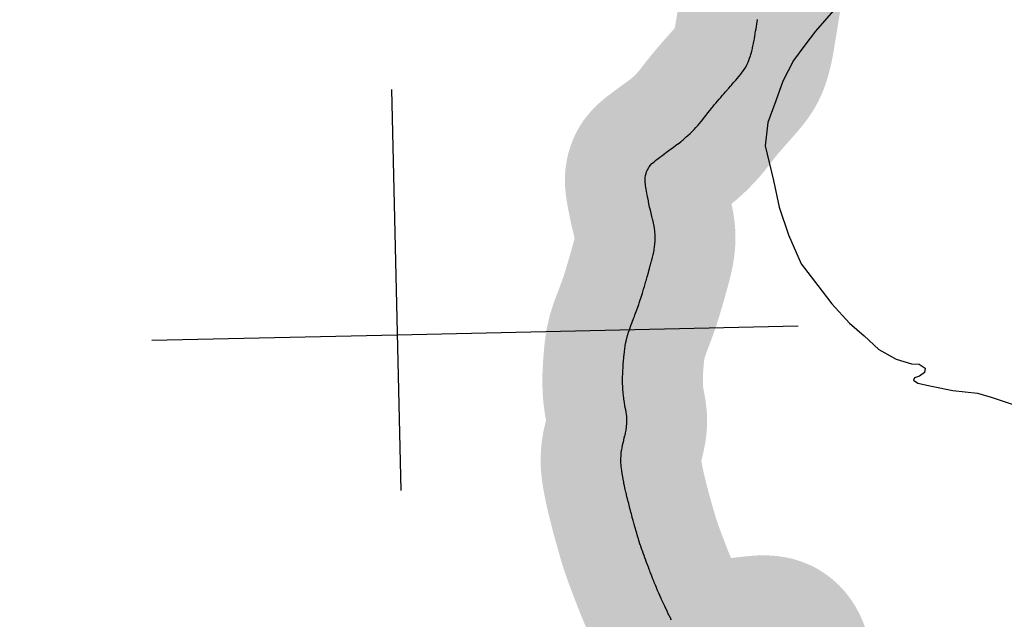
# Model space of a CAD drawing. Header units: feet. Extents: x 18803 to 104580, y -6601 to 116448.
# Tile 59 of 102: x 32113 to 38249, y 108346 to 112082. Entities that reach past the tile are written whole.
import ezdxf

# ---------------------------------------------------------------- set-up
doc = ezdxf.new("R2010")
doc.units = ezdxf.units.FT
doc.header["$LTSCALE"] = 100
doc.header["$MEASUREMENT"] = 0
doc.linetypes.add('DASHED', pattern=[0.75, 0.5, -0.25])
for name, color, linetype in [('ELPC BOLD TITLE SHEET', 3, 'Continuous'), ('ELPC-XIST', 6, 'Continuous'), ('ELRGOV-SECTION', 253, 'DASHED'), ('SL-VICINITY MAP', 2, 'Continuous')]:
    doc.layers.add(name, color=color, linetype=linetype)

msp = doc.modelspace()

# ---------------------------------------------------------------- linework, layer by layer
at = {"layer": 'ELPC BOLD TITLE SHEET', "const_width": 1000}
msp.add_lwpolyline([(36873.47241363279, 107843.8262327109), (36875.36930101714, 107851.8201497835), (36875.38086445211, 107851.8690716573), (36877.85229900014, 107862.3664533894), (36877.89714169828, 107862.5540833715), (36882.48149151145, 107881.4537202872), (36884.09557365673, 107888.46237212), (36886.81791607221, 107899.8012895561), (36886.82224314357, 107899.8193895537), (36886.82658462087, 107899.8374982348), (36891.12324966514, 107917.835757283), (36891.13018332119, 107917.8650062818), (36891.13714613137, 107917.89424112), (36892.93130626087, 107925.4809751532), (36892.93674652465, 107925.5038512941), (36892.94216939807, 107925.5267385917), (36895.39191107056, 107935.8083273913), (36895.40016162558, 107935.8432537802), (36895.40845585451, 107935.8781655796), (36899.70456647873, 107954.1170133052), (36899.70671007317, 107954.1261067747), (36901.32842490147, 107961.0005289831), (36901.39943664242, 107961.3095800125), (36904.00143166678, 107972.9434394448), (36904.01581987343, 107973.0074078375), (36908.26003348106, 107991.7706042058), (36908.26443486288, 107991.7901633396), (36908.26884857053, 107991.8097096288), (36908.99365066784, 107995.0363460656), (36909.11619798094, 107995.6109572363), (36912.10333304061, 108010.4021160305), (36915.46318339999, 108028.1040840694), (36915.51224466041, 108028.3695782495), (36915.59518423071, 108028.9738915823), (36917.73324481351, 108045.9260674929), (36918.92660759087, 108058.9958830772), (36919.03507395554, 108060.953402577), (36919.06893529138, 108062.6741180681), (36918.9155662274, 108078.4435685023), (36918.36112972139, 108089.7306888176), (36918.14917751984, 108092.0475979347), (36917.97535272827, 108093.3438091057), (36915.25286830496, 108108.41636207), (36912.69392813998, 108119.8177841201), (36912.12404152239, 108121.953683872), (36911.52487407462, 108123.8861377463), (36905.85485381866, 108139.9567934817), (36902.67537733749, 108147.9731301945), (36901.97915681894, 108149.5799849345), (36898.92514540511, 108156.0650640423), (36890.62344549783, 108171.8339677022), (36889.74633653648, 108173.2990844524), (36888.62915105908, 108175.0195663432), (36880.46312603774, 108186.6423841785), (36873.60067670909, 108195.3837394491), (36871.74399798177, 108197.5134375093), (36869.30626480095, 108200.0354001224), (36857.19436171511, 108211.163589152), (36854.35914264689, 108213.4989143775), (36852.74610006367, 108214.7310365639), (36844.88242642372, 108220.2923893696), (36834.70957785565, 108226.6717175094), (36832.37690062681, 108227.9795151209), (36831.92005615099, 108228.1718887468), (36818.78455575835, 108233.5634773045), (36811.26643006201, 108236.2289874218), (36808.91978123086, 108236.9462187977), (36804.94270027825, 108237.9728491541), (36790.73236805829, 108241.0298875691), (36781.09249175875, 108242.6406333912), (36779.08829283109, 108242.903863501), (36775.94049107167, 108243.2059025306), (36760.23986002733, 108244.1653030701), (36745.53478763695, 108244.6275010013), (36744.56869250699, 108244.6419756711), (36744.21720628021, 108244.6283028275), (36729.14741803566, 108243.9517516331), (36714.08656579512, 108243.0160932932), (36710.00475362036, 108242.728508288), (36709.33831471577, 108242.6737301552), (36699.48608800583, 108241.7479977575), (36685.3638959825, 108240.3142057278), (36674.26538943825, 108239.1412721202), (36673.99444832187, 108239.1113033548), (36671.23844483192, 108238.7928703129), (36671.19186417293, 108238.7875279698), (36657.06689040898, 108237.179556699), (36642.44533427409, 108235.5499474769), (36642.41424376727, 108235.5464418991), (36642.39807079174, 108235.544639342), (36638.6178680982, 108235.1167496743), (36638.4602603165, 108235.0984570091), (36626.88849386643, 108233.7220013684), (36626.87615612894, 108233.7205365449), (36610.69535357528, 108231.8031278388), (36610.65983712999, 108231.7988500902), (36610.62425731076, 108231.7946107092), (36604.24511973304, 108231.0220661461), (36604.09433840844, 108231.003394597), (36593.90097263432, 108229.713171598), (36593.89267891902, 108229.7121180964), (36593.8843551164, 108229.7110632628), (36576.90327164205, 108227.551514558), (36576.76534880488, 108227.534316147), (36571.85435102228, 108226.9340944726), (36559.45384763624, 108225.537505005), (36559.41783424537, 108225.533380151), (36559.38221027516, 108225.5293452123), (36542.08694171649, 108223.5372733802), (36540.47438640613, 108223.3409463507), (36540.43894936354, 108223.3367011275), (36540.40355351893, 108223.3324160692), (36524.58239073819, 108221.4471967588), (36524.55767746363, 108221.444262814), (36509.65507539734, 108219.6816564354), (36509.46858214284, 108219.6589654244), (36506.87648779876, 108219.3347673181), (36506.86741188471, 108219.3336337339), (36489.10786302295, 108217.1185089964), (36489.11143512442, 108217.1189545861), (36478.90773079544, 108215.8459964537), (36478.71428276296, 108215.8211770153), (36471.37825540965, 108214.8539276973), (36471.27875406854, 108214.8409896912), (36453.86332766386, 108212.6081820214), (36453.82867401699, 108212.6037608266), (36447.84373334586, 108211.8439352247), (36436.90371373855, 108210.5595198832), (36436.81862670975, 108210.5496599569), (36420.0536340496, 108208.6324778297), (36419.83162529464, 108208.6079672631), (36416.14477365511, 108208.2154850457), (36402.86542988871, 108207.0874304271), (36402.47249674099, 108207.0567925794), (36386.39852760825, 108205.9154841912), (36385.28868959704, 108205.8899816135), (36384.63030759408, 108205.8824675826), (36367.3529954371, 108205.8852056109), (36366.57203554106, 108205.8963363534), (36358.18041212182, 108206.1342815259), (36349.31347227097, 108206.8627748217), (36348.0283857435, 108206.9993918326), (36330.70893875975, 108209.2614831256), (36330.65960017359, 108209.2708313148), (36329.34057902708, 108209.5563343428), (36311.78232277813, 108213.8196523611), (36310.41630896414, 108214.1899285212), (36306.12801639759, 108215.4751081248), (36292.93781478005, 108220.156588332), (36291.5869046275, 108220.6771048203), (36285.16363834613, 108223.3510353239), (36275.18430694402, 108228.2673085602), (36273.87148148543, 108228.9586086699), (36265.26474058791, 108233.7908916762), (36258.80535245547, 108238.1747128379), (36257.78202671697, 108238.9036721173), (36245.46586041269, 108248.1057350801), (36243.96121707, 108249.3850046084), (36243.06665181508, 108250.1798299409), (36230.42181330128, 108261.9190296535), (36229.38892556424, 108262.931325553), (36227.30701860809, 108265.0851363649), (36218.13635048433, 108275.6667946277), (36217.34941618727, 108276.6188177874), (36209.54771734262, 108286.5187958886), (36207.09547961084, 108289.9821292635), (36206.7447596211, 108290.4896508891), (36197.03562856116, 108304.8987930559), (36192.07984246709, 108312.5842325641), (36188.1130222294, 108319.2021357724), (36187.80877777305, 108319.7227138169), (36179.41924531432, 108334.4500627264), (36179.25869469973, 108334.7358413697), (36175.29436762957, 108341.8916872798), (36171.12415996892, 108349.6966421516), (36170.98966007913, 108349.9515161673), (36163.081197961, 108365.126350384), (36163.05851085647, 108365.1699740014), (36158.96892576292, 108373.0501079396), (36155.29042316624, 108380.6283308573), (36155.22890959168, 108380.7558540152), (36147.72530402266, 108396.409683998), (36147.71626356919, 108396.4285615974), (36142.93282724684, 108406.4262396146), (36142.9231472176, 108406.4465331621), (36142.91342916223, 108406.4668652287), (36140.17560853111, 108412.212423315), (36140.14959494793, 108412.2671637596), (36132.58762586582, 108428.2234660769), (36132.54365927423, 108428.3166733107), (36127.21070596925, 108439.6754122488), (36124.9743497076, 108444.4790367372), (36124.96830530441, 108444.4919945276), (36124.96233925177, 108444.5048010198), (36117.4158643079, 108460.6720883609), (36117.38208968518, 108460.7447116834), (36111.20489624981, 108474.0760046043), (36109.94333192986, 108476.8589017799), (36109.87714197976, 108477.0060195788), (36102.65057422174, 108493.190818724), (36102.6149709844, 108493.2708887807), (36095.46992089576, 108509.4069072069), (36095.38659384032, 108509.6012888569), (36095.34887810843, 108509.6896836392), (36088.34946667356, 108526.1715808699), (36088.26481947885, 108526.3730790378), (36081.40520994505, 108542.8815558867), (36080.52396521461, 108545.0084745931), (36074.68627291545, 108559.240405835), (36074.67330617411, 108559.2718540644), (36074.66035780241, 108559.3033663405), (36067.97736264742, 108575.4835247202), (36067.93288525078, 108575.5918556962), (36066.0280265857, 108580.2593419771), (36061.36771965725, 108591.7786830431), (36061.25864384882, 108592.0524702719), (36054.91667657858, 108608.2204406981), (36054.85874269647, 108608.3693846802), (36052.55671555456, 108614.3381190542), (36048.71469107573, 108624.423618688), (36048.71188769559, 108624.430968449), (36048.70905484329, 108624.4384016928), (36042.69878209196, 108640.1892575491), (36039.49050017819, 108648.4256780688), (36036.76613904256, 108655.5216055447), (36036.75283888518, 108655.5560463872), (36036.73958845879, 108655.590490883), (36030.95429421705, 108670.5425134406), (36030.91309332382, 108670.6496421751), (36027.00832341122, 108680.8642986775), (36027.00721147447, 108680.8672068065), (36025.33999295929, 108685.2266531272), (36025.28197702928, 108685.3796789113), (36019.93926591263, 108699.5958401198), (36019.92937654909, 108699.6221938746), (36015.09004644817, 108712.5377656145), (36014.65769657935, 108713.7085917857), (36014.63477515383, 108713.7708875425), (36009.30864552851, 108728.2986291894), (36009.3019875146, 108728.3166771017), (36009.28878505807, 108728.3526322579), (36003.99412275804, 108742.7047843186), (36003.74555729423, 108743.3874675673), (35998.85781121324, 108757.1281173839), (35998.85335779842, 108757.1406096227), (35998.84896188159, 108757.1529585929), (35993.69557691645, 108771.5980649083), (35993.65018063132, 108771.7262829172), (35992.7684717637, 108774.2357011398), (35988.63557144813, 108786.169123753), (35988.63088322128, 108786.1826276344), (35988.62623997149, 108786.1960237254), (35983.61133802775, 108800.6290570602), (35983.55743829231, 108800.7856675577), (35981.98431792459, 108805.4005995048), (35978.69562656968, 108815.4069840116), (35978.68699481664, 108815.4332914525), (35973.65778129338, 108830.7867487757), (35973.55420272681, 108831.1096355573), (35971.5029992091, 108837.6412505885), (35968.57835016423, 108847.4874650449), (35968.52244737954, 108847.6781951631), (35963.53720479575, 108864.9178480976), (35963.50321177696, 108865.0364044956), (35961.32653786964, 108872.6931000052), (35961.32055580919, 108872.7142381), (35961.31478892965, 108872.7345543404), (35958.38411837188, 108883.1063174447), (35953.00347665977, 108901.8549311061), (35952.97789760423, 108901.9446444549), (35950.83857643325, 108909.4973386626), (35950.83639164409, 108909.5050473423), (35947.50575504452, 108921.249758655), (35947.50189199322, 108921.2633943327), (35941.89928118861, 108941.0589772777), (35941.88078850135, 108941.1246351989), (35940.58904973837, 108945.7333495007), (35940.5757506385, 108945.7806316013), (35936.21012498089, 108961.2472358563), (35936.20268910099, 108961.2736313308), (35930.81476388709, 108980.4364915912), (35930.80487832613, 108980.4719283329), (35930.79495499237, 108980.5073147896), (35930.47535572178, 108981.6563665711), (35930.47289834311, 108981.6652039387), (35924.75825381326, 109002.2287460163), (35924.73060448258, 109002.3289838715), (35921.53641801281, 109013.9961854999), (35919.09936802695, 109023.2355344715), (35919.04835929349, 109023.4318884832), (35913.57374283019, 109044.8339968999), (35913.573852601, 109044.8335678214), (35913.01217108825, 109047.0288443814), (35908.10852452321, 109066.5111118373), (35908.10669607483, 109066.5183801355), (35904.89654876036, 109079.2858407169), (35904.89528767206, 109079.2908614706), (35904.89442718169, 109079.2942849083), (35902.58961331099, 109088.4740139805), (35902.57041017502, 109088.5509708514), (35897.23754247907, 109110.0554609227), (35897.2321447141, 109110.0773431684), (35897.22672155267, 109110.099250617), (35897.078367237, 109110.7018951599), (35897.04186390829, 109110.8519637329), (35891.69654305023, 109133.1003118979), (35891.6841922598, 109133.1519366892), (35890.34415033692, 109138.7770133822), (35886.63953287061, 109155.3111387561), (35886.63692715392, 109155.3227331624), (35886.63433903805, 109155.3342725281), (35884.31569526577, 109165.64086026), (35881.72387952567, 109177.33695943), (35881.65462531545, 109177.6586912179), (35878.62737788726, 109192.1480776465), (35877.10759039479, 109199.6201922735), (35877.03857890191, 109199.9712915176), (35873.53930290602, 109218.4137564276), (35873.53606459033, 109218.4307942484), (35872.8563746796, 109222.0007355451), (35872.81867015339, 109222.2028515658), (35868.80571538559, 109244.1662368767), (35868.77941233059, 109244.31234559), (35868.68204994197, 109244.8613627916), (35865.3069695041, 109266.1395410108), (35865.25621910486, 109266.4720361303), (35864.59279275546, 109270.9954644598), (35862.49181262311, 109288.0632114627), (35862.44594480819, 109288.4583544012), (35861.68213366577, 109295.4611106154), (35860.56357264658, 109309.27166986), (35860.51866260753, 109309.9180258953), (35859.97571276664, 109319.281383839), (35859.70680988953, 109329.3612469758), (35859.69734329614, 109329.9507087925), (35859.61034170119, 109345.9382658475), (35859.64761047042, 109347.7088844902), (35859.6730357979, 109348.4456589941), (35860.4935701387, 109365.5439330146), (35860.53904185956, 109366.2816219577), (35861.13166598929, 109374.1504794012), (35862.09791618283, 109382.723457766), (35862.1583597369, 109383.2188552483), (35864.18743176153, 109398.6685953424), (35864.24421845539, 109399.0770214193), (35864.80899705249, 109402.9254105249), (35866.76306517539, 109414.1015119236), (35866.85014467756, 109414.5747933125), (35869.73353462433, 109429.5015956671), (35869.83345258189, 109429.9944986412), (35870.44565962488, 109432.8783153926), (35873.28321605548, 109444.9579917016), (35873.32809625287, 109445.1460918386), (35877.06062154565, 109460.550821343), (35877.60469710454, 109462.8568631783), (35880.93274593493, 109476.2022276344), (35880.97505945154, 109476.3696872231), (35885.0289783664, 109492.2062613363), (35885.31529034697, 109493.4219670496), (35885.47303340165, 109494.1335762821), (35888.46946945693, 109508.5458518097), (35891.61915265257, 109525.0060207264), (35891.80346362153, 109526.0423216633), (35891.97894682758, 109527.1626831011), (35893.79571068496, 109540.566421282), (35895.5303085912, 109554.7563794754), (35896.04065434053, 109559.9092573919), (35896.15320027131, 109561.5191421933), (35896.41072989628, 109567.8136372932), (35896.69646068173, 109580.929641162), (35896.77165736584, 109595.1805745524), (35896.72788462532, 109596.7545350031), (35896.63300593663, 109598.4265176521), (35895.70864119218, 109609.2028904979), (35894.07576323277, 109623.2524467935), (35892.42767895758, 109635.6425230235), (35892.27838128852, 109636.6340903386), (35892.16221994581, 109637.3246645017), (35889.56384380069, 109651.4922617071), (35886.89252176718, 109665.5382277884), (35886.82996681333, 109665.8781355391), (35885.13581392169, 109675.4012295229), (35884.40349415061, 109679.7363210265), (35881.93903756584, 109693.6345399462), (35881.89056719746, 109693.9159587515), (35879.43538153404, 109708.6037614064), (35878.66820321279, 109713.3744578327), (35877.14572079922, 109724.4906274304), (35877.11494443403, 109724.7223721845), (35874.98940821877, 109741.2443884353), (35874.95716357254, 109741.5045372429), (35873.84716951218, 109750.8126345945), (35873.17155674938, 109758.7402331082), (35873.1342488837, 109759.2288675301), (35871.91883803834, 109777.2382067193), (35871.88947436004, 109777.7431074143), (35871.43042070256, 109787.1430399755), (35871.08625813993, 109795.9164692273), (35871.07618694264, 109796.2151817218), (35870.55462118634, 109814.7072340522), (35870.54896252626, 109814.9444102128), (35870.40025240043, 109822.5653695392), (35870.3919326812, 109833.8091804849), (35870.39247186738, 109834.002471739), (35870.51632677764, 109853.6026830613), (35870.52166484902, 109853.9976110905), (35870.59035833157, 109857.3138002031), (35871.2542792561, 109874.1316752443), (35871.25890841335, 109874.2431878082), (35871.979648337, 109890.7936180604), (35872.16948944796, 109894.4457696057), (35872.17924896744, 109894.6225203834), (35873.35767244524, 109914.7826455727), (35873.36573738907, 109914.9151058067), (35873.92622310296, 109923.7668704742), (35874.70352921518, 109934.9096644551), (35874.71253903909, 109935.0347014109), (35876.12182190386, 109953.9877041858), (35876.19229022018, 109954.8897162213), (35876.19944512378, 109954.9794091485), (35877.79361263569, 109974.5591645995), (35877.80354322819, 109974.6779568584), (35878.56325408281, 109983.5350634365), (35879.55872666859, 109993.8675844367), (35879.5903693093, 109994.1776496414), (35881.61148549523, 110012.9323191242), (35881.64900822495, 110013.2620429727), (35881.76135690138, 110014.1995147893), (35884.15425801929, 110032.1695368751), (35884.18716354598, 110032.4087809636), (35886.11203774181, 110045.9715681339), (35887.04177468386, 110051.5512808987), (35887.09177987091, 110051.8420473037), (35890.55385687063, 110071.3647302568), (35890.77250811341, 110072.4697305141), (35892.15411967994, 110078.7912231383), (35900.64220645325, 110113.5082618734), (35907.38602939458, 110134.3257046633), (35912.43718656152, 110149.3232788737), (35914.5796996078, 110155.4596555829), (35922.2380306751, 110176.7352188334), (35927.62087158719, 110191.1697721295), (35930.33148625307, 110198.3396289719), (35938.59717241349, 110220.1349773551), (35943.53989934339, 110233.1672772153), (35946.91782378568, 110242.2026667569), (35954.98961736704, 110263.9329215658), (35959.04569695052, 110274.9421740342), (35962.95654450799, 110285.6427995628), (35970.84951848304, 110307.7041672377), (35973.49029306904, 110315.2777783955), (35978.50090596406, 110330.246483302), (35986.07853115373, 110353.3886279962), (35993.40409130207, 110377.1647645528), (35996.43944488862, 110387.1470174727), (36000.98335505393, 110402.4128512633), (36006.25400856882, 110420.1648369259), (36008.62465537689, 110428.1112409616), (36015.82876188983, 110452.6013128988), (36016.26514692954, 110454.0991109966), (36023.91802744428, 110480.4545014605), (36025.25283205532, 110485.1907316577), (36031.05692276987, 110506.0619134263), (36034.07901789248, 110516.976854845), (36037.90538597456, 110531.02294747), (36043.12070241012, 110550.0551894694), (36044.57179497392, 110555.5063513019), (36050.99563397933, 110579.4198985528), (36052.30294219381, 110584.5760827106), (36056.79319564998, 110602.5065009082), (36060.57817558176, 110618.5989287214), (36061.8666629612, 110624.6796581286), (36066.07541153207, 110645.7716892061), (36067.06706251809, 110651.0220048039), (36069.36529929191, 110665.8227728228), (36071.71617517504, 110683.20025699), (36071.89581558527, 110685.2157727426), (36073.08099416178, 110704.1612027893), (36073.48584222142, 110715.3599754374), (36073.49395575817, 110722.9320324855), (36073.02375285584, 110741.5279554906), (36072.92751112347, 110743.5035053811), (36071.5008052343, 110760.3679510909), (36070.27626897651, 110771.6564438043), (36069.34516707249, 110779.1358795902), (36066.48687454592, 110798.1284002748), (36065.97259209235, 110801.1532158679), (36062.63496912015, 110817.0219529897), (36058.185478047, 110835.9141400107), (36057.62337195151, 110838.2647173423), (36053.04057716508, 110855.8083888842), (36048.06036107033, 110875.9066979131), (36047.77243707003, 110877.0884307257), (36043.33320265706, 110895.514878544), (36038.80811711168, 110914.5555159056), (36038.73146608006, 110914.8833463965), (36034.68172361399, 110933.7040091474), (36031.35692595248, 110949.8091602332), (36030.75326974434, 110952.8546901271), (36027.09027568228, 110971.9431036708), (36026.0409390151, 110977.436055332), (36023.33232132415, 110991.0518784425), (36021.18943996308, 111002.2741803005), (36019.60364384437, 111010.9979128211), (36016.69846284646, 111027.4675445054), (36016.02647665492, 111031.8267111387), (36013.11437234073, 111052.2391665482), (36011.2517587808, 111072.1358392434), (36011.10790890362, 111074.9964676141), (36011.2659212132, 111091.2661369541), (36011.7761956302, 111098.4340126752), (36013.51591614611, 111110.3971109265), (36016.12089925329, 111122.9971791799), (36017.90382507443, 111128.9084196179), (36023.85275722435, 111145.125991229), (36024.44999806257, 111146.3781335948), (36033.49447762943, 111162.0756060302), (36035.65751133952, 111165.2712277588), (36044.47988974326, 111176.0365533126), (36053.35999654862, 111185.5476830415), (36056.81166591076, 111188.7914954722), (36070.22080541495, 111200.476663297), (36076.65093980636, 111205.8630382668), (36084.37919283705, 111211.9398193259), (36099.24366170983, 111223.3203616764), (36102.80437862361, 111226.0362931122), (36114.28459517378, 111234.5557759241), (36128.32951960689, 111245.0308095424), (36130.09376191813, 111246.3316617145), (36141.31393285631, 111254.5365228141), (36154.93706988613, 111264.5014918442), (36158.00790909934, 111266.7044693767), (36169.66168037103, 111275.0743075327), (36185.13259310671, 111286.2895364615), (36186.67282961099, 111287.4150019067), (36200.95473403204, 111297.8927496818), (36214.50930487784, 111307.9119972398), (36216.70504539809, 111309.5819033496), (36232.34994256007, 111321.7600174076), (36241.47609633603, 111329.0310463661), (36247.82434071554, 111334.4209738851), (36263.05355811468, 111347.5508374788), (36267.4581554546, 111351.3634282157), (36277.85737588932, 111360.8481016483), (36291.57714684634, 111373.6631300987), (36292.5674521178, 111374.6313841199), (36304.02019998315, 111386.255084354), (36315.79377841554, 111398.3783011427), (36316.25258885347, 111398.8590932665), (36327.09921016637, 111410.2548723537), (36338.48596638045, 111422.4021760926), (36339.7653737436, 111423.7925561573), (36349.57403839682, 111435.0591000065), (36360.53445571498, 111447.8996126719), (36361.92473668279, 111449.5730242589), (36371.11939867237, 111461.0899108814), (36381.50952698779, 111474.3719113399), (36382.90555671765, 111476.1921841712), (36391.72366208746, 111487.7874142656), (36401.80196889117, 111500.983920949), (36404.14054905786, 111504.0158741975), (36411.96479920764, 111513.9851855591), (36422.02915286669, 111526.6456539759), (36426.39680589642, 111532.1481873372), (36431.94630005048, 111539.0204792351), (36441.77746213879, 111551.1344188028), (36449.56662155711, 111560.6068136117), (36451.53269580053, 111562.9513689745), (36461.2769755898, 111574.4424003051), (36471.24968207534, 111586.1811316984), (36474.11270233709, 111589.5224765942), (36481.48161731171, 111598.0546071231), (36491.64898539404, 111609.6753604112), (36499.17473823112, 111618.2471911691), (36501.62827540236, 111621.0516889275), (36511.66995430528, 111632.457100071), (36521.88917489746, 111643.9782473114), (36523.83705844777, 111646.1865525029), (36532.21488888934, 111655.6402284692), (36542.74528933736, 111667.5654078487), (36548.10133299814, 111673.616047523), (36553.46533478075, 111679.6682514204), (36564.31035306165, 111691.9875418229), (36572.05500701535, 111700.8502370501), (36575.29353659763, 111704.5787078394), (36586.25096192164, 111717.4465250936), (36594.83213258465, 111727.4185110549), (36597.07441522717, 111730.1790399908), (36606.97685061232, 111742.5767950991), (36616.36087625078, 111754.8362950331), (36624.28946804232, 111766.50200505), (36632.08964481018, 111778.5804205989), (36637.35471465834, 111787.1072995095), (36639.45807423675, 111791.0961242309), (36646.00429565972, 111804.1340380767), (36651.94219797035, 111816.7079748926), (36655.17611000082, 111823.9182183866), (36656.98500776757, 111828.6887840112), (36661.9719985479, 111842.4738812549), (36666.68998090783, 111856.7838790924), (36669.18832052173, 111864.846643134), (36671.02841400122, 111871.5236751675), (36675.01291600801, 111886.664387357), (36678.93648444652, 111902.0369543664), (36680.31866962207, 111907.7249062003), (36682.44563695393, 111917.6423707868), (36685.78299282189, 111933.4585647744), (36688.92160400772, 111949.1220196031), (36689.54769549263, 111952.432922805), (36691.71554488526, 111964.7681946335), (36694.35781265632, 111980.2220368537), (36696.907887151, 111995.6757590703), (36697.22356200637, 111997.5341424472), (36699.32026898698, 112010.5629358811), (36701.66103403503, 112025.2435328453), (36704.04772910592, 112039.5311733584), (36704.5539020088, 112042.6424266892), (36706.40712497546, 112053.8352289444), (36708.68355383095, 112068.348599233), (36711.06036570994, 112083.2369857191), (36711.81375223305, 112087.8372390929), (36713.56390094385, 112098.7356341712), (36716.22862812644, 112114.9955541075), (36719.08125639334, 112132.2389052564), (36719.19991451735, 112132.9684762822), (36722.08779249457, 112150.4670399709), (36725.24759766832, 112169.8155835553), (36726.43111258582, 112176.897244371), (36728.55639836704, 112189.6224497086), (36731.69770104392, 112208.6247907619), (36733.25779750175, 112218.3296964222), (36734.56949003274, 112226.6854765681), (36737.32272480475, 112244.1934521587), (36739.42133719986, 112257.4450600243), (36739.99722339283, 112261.3782683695), (36742.48565983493, 112278.8670271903), (36744.76497575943, 112294.8399492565), (36745.06160423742, 112296.9335525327), (36747.58780007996, 112315.2150292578), (36749.73777972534, 112331.37461693), (36749.95806868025, 112333.079555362), (36752.13107376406, 112350.5491359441), (36754.03181363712, 112367.8997223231), (36756.23788066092, 112386.6106577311), (36758.31483291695, 112404.1911173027), (36758.60351211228, 112406.5348368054), (36761.26137116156, 112426.8468769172), (36762.97019777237, 112439.2295307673), (36764.15817256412, 112447.2669337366), (36767.35712889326, 112467.7073462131), (36768.02028944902, 112471.6875471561), (36771.11631387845, 112488.4053041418), (36773.99188936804, 112502.944627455), (36775.39729060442, 112509.5485773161), (36780.17763351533, 112530.9756039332), (36781.09384088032, 112534.8062374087), (36785.69658914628, 112552.2100942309), (36789.81824877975, 112566.4295232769), (36791.81372954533, 112572.7767085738), (36798.30930247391, 112592.5966615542)], dxfattribs=at)
at = {"layer": 'ELPC-XIST'}
msp.add_lwpolyline([(36175.29436762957, 108341.8916872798), (36171.12415996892, 108349.6966421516), (36170.98966007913, 108349.9515161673), (36163.081197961, 108365.126350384), (36163.05851085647, 108365.1699740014), (36158.96892576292, 108373.0501079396), (36155.29042316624, 108380.6283308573), (36155.22890959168, 108380.7558540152), (36147.72530402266, 108396.409683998), (36147.71626356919, 108396.4285615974), (36142.93282724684, 108406.4262396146), (36142.9231472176, 108406.4465331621), (36142.91342916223, 108406.4668652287), (36140.17560853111, 108412.212423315), (36140.14959494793, 108412.2671637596), (36132.58762586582, 108428.2234660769), (36132.54365927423, 108428.3166733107), (36127.21070596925, 108439.6754122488), (36124.9743497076, 108444.4790367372), (36124.96830530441, 108444.4919945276), (36124.96233925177, 108444.5048010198), (36117.4158643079, 108460.6720883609), (36117.38208968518, 108460.7447116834), (36111.20489624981, 108474.0760046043), (36109.94333192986, 108476.8589017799), (36109.87714197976, 108477.0060195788), (36102.65057422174, 108493.190818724), (36102.6149709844, 108493.2708887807), (36095.46992089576, 108509.4069072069), (36095.38659384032, 108509.6012888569), (36095.34887810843, 108509.6896836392), (36088.34946667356, 108526.1715808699), (36088.26481947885, 108526.3730790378), (36081.40520994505, 108542.8815558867), (36080.52396521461, 108545.0084745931), (36074.68627291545, 108559.240405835), (36074.67330617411, 108559.2718540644), (36074.66035780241, 108559.3033663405), (36067.97736264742, 108575.4835247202), (36067.93288525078, 108575.5918556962), (36066.0280265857, 108580.2593419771), (36061.36771965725, 108591.7786830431), (36061.25864384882, 108592.0524702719), (36054.91667657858, 108608.2204406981), (36054.85874269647, 108608.3693846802), (36052.55671555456, 108614.3381190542), (36048.71469107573, 108624.423618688), (36048.71188769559, 108624.430968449), (36048.70905484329, 108624.4384016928), (36042.69878209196, 108640.1892575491), (36039.49050017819, 108648.4256780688), (36036.76613904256, 108655.5216055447), (36036.75283888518, 108655.5560463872), (36036.73958845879, 108655.590490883), (36030.95429421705, 108670.5425134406), (36030.91309332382, 108670.6496421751), (36027.00832341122, 108680.8642986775), (36027.00721147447, 108680.8672068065), (36025.33999295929, 108685.2266531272), (36025.28197702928, 108685.3796789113), (36019.93926591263, 108699.5958401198), (36019.92937654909, 108699.6221938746), (36015.09004644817, 108712.5377656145), (36014.65769657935, 108713.7085917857), (36014.63477515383, 108713.7708875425), (36009.30864552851, 108728.2986291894), (36009.3019875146, 108728.3166771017), (36009.28878505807, 108728.3526322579), (36003.99412275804, 108742.7047843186), (36003.74555729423, 108743.3874675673), (35998.85781121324, 108757.1281173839), (35998.85335779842, 108757.1406096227), (35998.84896188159, 108757.1529585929), (35993.69557691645, 108771.5980649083), (35993.65018063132, 108771.7262829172), (35992.7684717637, 108774.2357011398), (35988.63557144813, 108786.169123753), (35988.63088322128, 108786.1826276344), (35988.62623997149, 108786.1960237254), (35983.61133802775, 108800.6290570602), (35983.55743829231, 108800.7856675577), (35981.98431792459, 108805.4005995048), (35978.69562656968, 108815.4069840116), (35978.68699481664, 108815.4332914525), (35973.65778129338, 108830.7867487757), (35973.55420272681, 108831.1096355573), (35971.5029992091, 108837.6412505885), (35968.57835016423, 108847.4874650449), (35968.52244737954, 108847.6781951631), (35963.53720479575, 108864.9178480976), (35963.50321177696, 108865.0364044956), (35961.32653786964, 108872.6931000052), (35961.32055580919, 108872.7142381), (35961.31478892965, 108872.7345543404), (35958.38411837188, 108883.1063174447), (35953.00347665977, 108901.8549311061), (35952.97789760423, 108901.9446444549), (35950.83857643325, 108909.4973386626), (35950.83639164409, 108909.5050473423), (35947.50575504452, 108921.249758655), (35947.50189199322, 108921.2633943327), (35941.89928118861, 108941.0589772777), (35941.88078850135, 108941.1246351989), (35940.58904973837, 108945.7333495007), (35940.5757506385, 108945.7806316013), (35936.21012498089, 108961.2472358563), (35936.20268910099, 108961.2736313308), (35930.81476388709, 108980.4364915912), (35930.80487832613, 108980.4719283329), (35930.79495499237, 108980.5073147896), (35930.47535572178, 108981.6563665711), (35930.47289834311, 108981.6652039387), (35924.75825381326, 109002.2287460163), (35924.73060448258, 109002.3289838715), (35921.53641801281, 109013.9961854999), (35919.09936802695, 109023.2355344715), (35919.04835929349, 109023.4318884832), (35913.57374283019, 109044.8339968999), (35913.573852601, 109044.8335678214), (35913.01217108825, 109047.0288443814), (35908.10852452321, 109066.5111118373), (35908.10669607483, 109066.5183801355), (35904.89654876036, 109079.2858407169), (35904.89528767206, 109079.2908614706), (35904.89442718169, 109079.2942849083), (35902.58961331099, 109088.4740139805), (35902.57041017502, 109088.5509708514), (35897.23754247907, 109110.0554609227), (35897.2321447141, 109110.0773431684), (35897.22672155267, 109110.099250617), (35897.078367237, 109110.7018951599), (35897.04186390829, 109110.8519637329), (35891.69654305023, 109133.1003118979), (35891.6841922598, 109133.1519366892), (35890.34415033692, 109138.7770133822), (35886.63953287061, 109155.3111387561), (35886.63692715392, 109155.3227331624), (35886.63433903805, 109155.3342725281), (35884.31569526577, 109165.64086026), (35881.72387952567, 109177.33695943), (35881.65462531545, 109177.6586912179), (35878.62737788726, 109192.1480776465), (35877.10759039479, 109199.6201922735), (35877.03857890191, 109199.9712915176), (35873.53930290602, 109218.4137564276), (35873.53606459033, 109218.4307942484), (35872.8563746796, 109222.0007355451), (35872.81867015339, 109222.2028515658), (35868.80571538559, 109244.1662368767), (35868.77941233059, 109244.31234559), (35868.68204994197, 109244.8613627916), (35865.3069695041, 109266.1395410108), (35865.25621910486, 109266.4720361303), (35864.59279275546, 109270.9954644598), (35862.49181262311, 109288.0632114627), (35862.44594480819, 109288.4583544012), (35861.68213366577, 109295.4611106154), (35860.56357264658, 109309.27166986), (35860.51866260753, 109309.9180258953), (35859.97571276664, 109319.281383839), (35859.70680988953, 109329.3612469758), (35859.69734329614, 109329.9507087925), (35859.61034170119, 109345.9382658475), (35859.64761047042, 109347.7088844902), (35859.6730357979, 109348.4456589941), (35860.4935701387, 109365.5439330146), (35860.53904185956, 109366.2816219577), (35861.13166598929, 109374.1504794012), (35862.09791618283, 109382.723457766), (35862.1583597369, 109383.2188552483), (35864.18743176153, 109398.6685953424), (35864.24421845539, 109399.0770214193), (35864.80899705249, 109402.9254105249), (35866.76306517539, 109414.1015119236), (35866.85014467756, 109414.5747933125), (35869.73353462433, 109429.5015956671), (35869.83345258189, 109429.9944986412), (35870.44565962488, 109432.8783153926), (35873.28321605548, 109444.9579917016), (35873.32809625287, 109445.1460918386), (35877.06062154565, 109460.550821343), (35877.60469710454, 109462.8568631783), (35880.93274593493, 109476.2022276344), (35880.97505945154, 109476.3696872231), (35885.0289783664, 109492.2062613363), (35885.31529034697, 109493.4219670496), (35885.47303340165, 109494.1335762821), (35888.46946945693, 109508.5458518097), (35891.61915265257, 109525.0060207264), (35891.80346362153, 109526.0423216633), (35891.97894682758, 109527.1626831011), (35893.79571068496, 109540.566421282), (35895.5303085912, 109554.7563794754), (35896.04065434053, 109559.9092573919), (35896.15320027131, 109561.5191421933), (35896.41072989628, 109567.8136372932), (35896.69646068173, 109580.929641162), (35896.77165736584, 109595.1805745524), (35896.72788462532, 109596.7545350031), (35896.63300593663, 109598.4265176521), (35895.70864119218, 109609.2028904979), (35894.07576323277, 109623.2524467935), (35892.42767895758, 109635.6425230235), (35892.27838128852, 109636.6340903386), (35892.16221994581, 109637.3246645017), (35889.56384380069, 109651.4922617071), (35886.89252176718, 109665.5382277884), (35886.82996681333, 109665.8781355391), (35885.13581392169, 109675.4012295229), (35884.40349415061, 109679.7363210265), (35881.93903756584, 109693.6345399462), (35881.89056719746, 109693.9159587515), (35879.43538153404, 109708.6037614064), (35878.66820321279, 109713.3744578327), (35877.14572079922, 109724.4906274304), (35877.11494443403, 109724.7223721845), (35874.98940821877, 109741.2443884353), (35874.95716357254, 109741.5045372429), (35873.84716951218, 109750.8126345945), (35873.17155674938, 109758.7402331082), (35873.1342488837, 109759.2288675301), (35871.91883803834, 109777.2382067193), (35871.88947436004, 109777.7431074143), (35871.43042070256, 109787.1430399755), (35871.08625813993, 109795.9164692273), (35871.07618694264, 109796.2151817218), (35870.55462118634, 109814.7072340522), (35870.54896252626, 109814.9444102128), (35870.40025240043, 109822.5653695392), (35870.3919326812, 109833.8091804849), (35870.39247186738, 109834.002471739), (35870.51632677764, 109853.6026830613), (35870.52166484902, 109853.9976110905), (35870.59035833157, 109857.3138002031), (35871.2542792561, 109874.1316752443), (35871.25890841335, 109874.2431878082), (35871.979648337, 109890.7936180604), (35872.16948944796, 109894.4457696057), (35872.17924896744, 109894.6225203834), (35873.35767244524, 109914.7826455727), (35873.36573738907, 109914.9151058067), (35873.92622310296, 109923.7668704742), (35874.70352921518, 109934.9096644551), (35874.71253903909, 109935.0347014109), (35876.12182190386, 109953.9877041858), (35876.19229022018, 109954.8897162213), (35876.19944512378, 109954.9794091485), (35877.79361263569, 109974.5591645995), (35877.80354322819, 109974.6779568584), (35878.56325408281, 109983.5350634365), (35879.55872666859, 109993.8675844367), (35879.5903693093, 109994.1776496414), (35881.61148549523, 110012.9323191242), (35881.64900822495, 110013.2620429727), (35881.76135690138, 110014.1995147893), (35884.15425801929, 110032.1695368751), (35884.18716354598, 110032.4087809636), (35886.11203774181, 110045.9715681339), (35887.04177468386, 110051.5512808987), (35887.09177987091, 110051.8420473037), (35890.55385687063, 110071.3647302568), (35890.77250811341, 110072.4697305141), (35892.15411967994, 110078.7912231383), (35900.64220645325, 110113.5082618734), (35907.38602939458, 110134.3257046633), (35912.43718656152, 110149.3232788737), (35914.5796996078, 110155.4596555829), (35922.2380306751, 110176.7352188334), (35927.62087158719, 110191.1697721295), (35930.33148625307, 110198.3396289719), (35938.59717241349, 110220.1349773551), (35943.53989934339, 110233.1672772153), (35946.91782378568, 110242.2026667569), (35954.98961736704, 110263.9329215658), (35959.04569695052, 110274.9421740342), (35962.95654450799, 110285.6427995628), (35970.84951848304, 110307.7041672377), (35973.49029306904, 110315.2777783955), (35978.50090596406, 110330.246483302), (35986.07853115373, 110353.3886279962), (35993.40409130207, 110377.1647645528), (35996.43944488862, 110387.1470174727), (36000.98335505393, 110402.4128512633), (36006.25400856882, 110420.1648369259), (36008.62465537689, 110428.1112409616), (36015.82876188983, 110452.6013128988), (36016.26514692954, 110454.0991109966), (36023.91802744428, 110480.4545014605), (36025.25283205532, 110485.1907316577), (36031.05692276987, 110506.0619134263), (36034.07901789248, 110516.976854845), (36037.90538597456, 110531.02294747), (36043.12070241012, 110550.0551894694), (36044.57179497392, 110555.5063513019), (36050.99563397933, 110579.4198985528), (36052.30294219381, 110584.5760827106), (36056.79319564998, 110602.5065009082), (36060.57817558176, 110618.5989287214), (36061.8666629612, 110624.6796581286), (36066.07541153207, 110645.7716892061), (36067.06706251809, 110651.0220048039), (36069.36529929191, 110665.8227728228), (36071.71617517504, 110683.20025699), (36071.89581558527, 110685.2157727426), (36073.08099416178, 110704.1612027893), (36073.48584222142, 110715.3599754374), (36073.49395575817, 110722.9320324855), (36073.02375285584, 110741.5279554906), (36072.92751112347, 110743.5035053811), (36071.5008052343, 110760.3679510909), (36070.27626897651, 110771.6564438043), (36069.34516707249, 110779.1358795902), (36066.48687454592, 110798.1284002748), (36065.97259209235, 110801.1532158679), (36062.63496912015, 110817.0219529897), (36058.185478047, 110835.9141400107), (36057.62337195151, 110838.2647173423), (36053.04057716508, 110855.8083888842), (36048.06036107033, 110875.9066979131), (36047.77243707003, 110877.0884307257), (36043.33320265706, 110895.514878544), (36038.80811711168, 110914.5555159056), (36038.73146608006, 110914.8833463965), (36034.68172361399, 110933.7040091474), (36031.35692595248, 110949.8091602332), (36030.75326974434, 110952.8546901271), (36027.09027568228, 110971.9431036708), (36026.0409390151, 110977.436055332), (36023.33232132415, 110991.0518784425), (36021.18943996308, 111002.2741803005), (36019.60364384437, 111010.9979128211), (36016.69846284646, 111027.4675445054), (36016.02647665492, 111031.8267111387), (36013.11437234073, 111052.2391665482), (36011.2517587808, 111072.1358392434), (36011.10790890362, 111074.9964676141), (36011.2659212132, 111091.2661369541), (36011.7761956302, 111098.4340126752), (36013.51591614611, 111110.3971109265), (36016.12089925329, 111122.9971791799), (36017.90382507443, 111128.9084196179), (36023.85275722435, 111145.125991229), (36024.44999806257, 111146.3781335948), (36033.49447762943, 111162.0756060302), (36035.65751133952, 111165.2712277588), (36044.47988974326, 111176.0365533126), (36053.35999654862, 111185.5476830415), (36056.81166591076, 111188.7914954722), (36070.22080541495, 111200.476663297), (36076.65093980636, 111205.8630382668), (36084.37919283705, 111211.9398193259), (36099.24366170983, 111223.3203616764), (36102.80437862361, 111226.0362931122), (36114.28459517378, 111234.5557759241), (36128.32951960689, 111245.0308095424), (36130.09376191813, 111246.3316617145), (36141.31393285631, 111254.5365228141), (36154.93706988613, 111264.5014918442), (36158.00790909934, 111266.7044693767), (36169.66168037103, 111275.0743075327), (36185.13259310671, 111286.2895364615), (36186.67282961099, 111287.4150019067), (36200.95473403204, 111297.8927496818), (36214.50930487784, 111307.9119972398), (36216.70504539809, 111309.5819033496), (36232.34994256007, 111321.7600174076), (36241.47609633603, 111329.0310463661), (36247.82434071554, 111334.4209738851), (36263.05355811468, 111347.5508374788), (36267.4581554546, 111351.3634282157), (36277.85737588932, 111360.8481016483), (36291.57714684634, 111373.6631300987), (36292.5674521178, 111374.6313841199), (36304.02019998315, 111386.255084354), (36315.79377841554, 111398.3783011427), (36316.25258885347, 111398.8590932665), (36327.09921016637, 111410.2548723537), (36338.48596638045, 111422.4021760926), (36339.7653737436, 111423.7925561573), (36349.57403839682, 111435.0591000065), (36360.53445571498, 111447.8996126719), (36361.92473668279, 111449.5730242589), (36371.11939867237, 111461.0899108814), (36381.50952698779, 111474.3719113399), (36382.90555671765, 111476.1921841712), (36391.72366208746, 111487.7874142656), (36401.80196889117, 111500.983920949), (36404.14054905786, 111504.0158741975), (36411.96479920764, 111513.9851855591), (36422.02915286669, 111526.6456539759), (36426.39680589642, 111532.1481873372), (36431.94630005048, 111539.0204792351), (36441.77746213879, 111551.1344188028), (36449.56662155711, 111560.6068136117), (36451.53269580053, 111562.9513689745), (36461.2769755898, 111574.4424003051), (36471.24968207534, 111586.1811316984), (36474.11270233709, 111589.5224765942), (36481.48161731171, 111598.0546071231), (36491.64898539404, 111609.6753604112), (36499.17473823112, 111618.2471911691), (36501.62827540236, 111621.0516889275), (36511.66995430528, 111632.457100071), (36521.88917489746, 111643.9782473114), (36523.83705844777, 111646.1865525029), (36532.21488888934, 111655.6402284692), (36542.74528933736, 111667.5654078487), (36548.10133299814, 111673.616047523), (36553.46533478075, 111679.6682514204), (36564.31035306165, 111691.9875418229), (36572.05500701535, 111700.8502370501), (36575.29353659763, 111704.5787078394), (36586.25096192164, 111717.4465250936), (36594.83213258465, 111727.4185110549), (36597.07441522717, 111730.1790399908), (36606.97685061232, 111742.5767950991), (36616.36087625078, 111754.8362950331), (36624.28946804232, 111766.50200505), (36632.08964481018, 111778.5804205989), (36637.35471465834, 111787.1072995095), (36639.45807423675, 111791.0961242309), (36646.00429565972, 111804.1340380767), (36651.94219797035, 111816.7079748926), (36655.17611000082, 111823.9182183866), (36656.98500776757, 111828.6887840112), (36661.9719985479, 111842.4738812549), (36666.68998090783, 111856.7838790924), (36669.18832052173, 111864.846643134), (36671.02841400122, 111871.5236751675), (36675.01291600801, 111886.664387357), (36678.93648444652, 111902.0369543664), (36680.31866962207, 111907.7249062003), (36682.44563695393, 111917.6423707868), (36685.78299282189, 111933.4585647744), (36688.92160400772, 111949.1220196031), (36689.54769549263, 111952.432922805), (36691.71554488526, 111964.7681946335), (36694.35781265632, 111980.2220368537), (36696.907887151, 111995.6757590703), (36697.22356200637, 111997.5341424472), (36699.32026898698, 112010.5629358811), (36701.66103403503, 112025.2435328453), (36704.04772910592, 112039.5311733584), (36704.5539020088, 112042.6424266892), (36706.40712497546, 112053.8352289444), (36708.68355383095, 112068.348599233), (36711.06036570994, 112083.2369857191)], dxfattribs=at)
at = {"layer": 'ELRGOV-SECTION', "ltscale": 50}
msp.add_line((34342.12000546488, 115396.0110712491), (34606.00614953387, 104071.669216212), dxfattribs=at)
msp.add_lwpolyline([(18920.41713296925, 109785.1988344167), (23912.20266538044, 109890.6359901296), (29187.13828064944, 110003.3870160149), (34465.07708112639, 110119.4628720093), (37295.19576478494, 110181.717021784)], dxfattribs=at)
at = {"layer": 'SL-VICINITY MAP'}
msp.add_lwpolyline([(37185.05119772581, 112139.6119949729), (37072.09320139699, 112010.0041666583), (37005.45930835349, 111923.7249654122), (36934.4741604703, 111827.5389705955), (36869.08332002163, 111698.6224117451), (36824.29704610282, 111576.5676613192), (36775.20719110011, 111441.3256238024), (36758.04833946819, 111296.7040644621), (36810.79586922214, 111080.9123200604), (36846.85228924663, 110914.0958070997), (36904.32726459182, 110741.0281865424), (36983.02396564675, 110561.706597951), (37086.91839178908, 110425.4066174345), (37174.69992786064, 110311.8407807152), (37283.47355509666, 110192.0176388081), (37375.30543465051, 110111.3225269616), (37467.15218302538, 110027.3464448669), (37574.47719382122, 109966.563604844), (37670.66386315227, 109938.4307601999), (37718.27869278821, 109935.8415361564), (37755.99209896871, 109910.1401154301), (37751.02628459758, 109883.8184591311), (37720.19531255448, 109860.402103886), (37688.74718133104, 109850.1015250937), (37683.62347687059, 109836.9023195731), (37710.54712669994, 109817.6064694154), (37795.53551163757, 109799.1544447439), (37928.59492800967, 109771.5574531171), (38082.24404209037, 109754.103240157), (38167.52460415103, 109729.0930888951), (38348.85754850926, 109669.3857688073)], dxfattribs=at)

doc.saveas('drawing.dxf')
